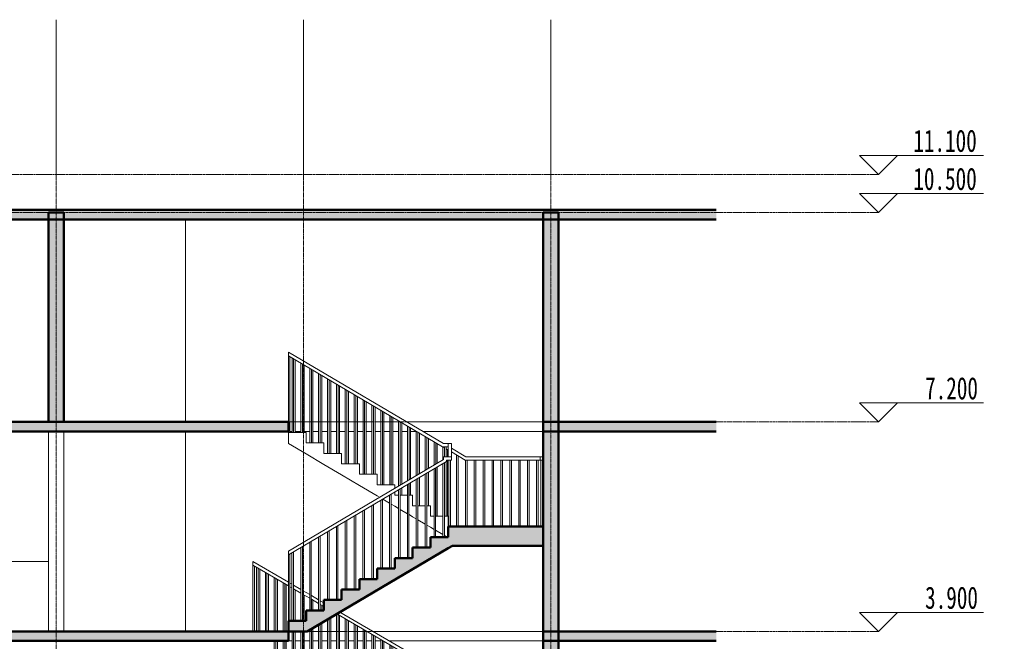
# Model space of a CAD drawing. Header units: millimetres. Extents: x -20535 to 3016, y -5029 to 13538.
# Tile 3 of 3: x -12509 to 3016, y 3744 to 13538. Entities that reach past the tile are written whole.
import ezdxf

# ---------------------------------------------------------------- set-up
doc = ezdxf.new("R2010")
doc.units = ezdxf.units.MM
doc.linetypes.add('中心线', pattern=[30, 12, -6, 6, -6])
doc.linetypes.add('轴网线', pattern=[22.24, 12.7, -3.18, 3.18, -3.18])
for name, color, linetype, lineweight in [('A-FLOR', 192, 'Continuous', 13), ('A-FLOR-HRAL', 11, 'Continuous', 13), ('A-FLOR-LEVL', 51, 'Continuous', 13), ('A-FLOR-PATT', 8, 'Continuous', 13), ('A-ROOF', 132, 'Continuous', 13), ('A-ROOF-PATT', 132, 'Continuous', 13), ('A-WALL', 113, 'Continuous', 13), ('A-WALL-PATT', 111, 'Continuous', 13), ('S-GRID', 1, 'Continuous', 13), ('S-STRS', 31, 'Continuous', 13)]:
    doc.layers.add(name, color=color, linetype=linetype, lineweight=lineweight)
doc.styles.add('仿宋', font='txt', dxfattribs={"width": 0.7, "height": 350})

# ---------------------------------------------------------------- blocks, each defined once
blk = doc.blocks.new('栏杆扶手 - 25mm-350542-2-2剖面图')
at = {"layer": 'A-FLOR-HRAL'}
for p, q in [((-5765, 3050), (-5765, 3162)), ((-5765, 2113), (-5765, 3000)), ((-5740, 3000), (-5740, 1950))]:
    blk.add_line(p, q, dxfattribs=at)
blk = doc.blocks.new('栏杆扶手 - 25mm-349465-2-2剖面图')
at = {"layer": 'A-FLOR-HRAL', "lineweight": 18}
for p, q in [((-4266, 3000), (-4291, 3000)), ((-4291, 3000), (-4291, 1950)), ((-4266, 1950), (-4266, 3000)), ((-4291, 1950), (-4266, 1950))]:
    blk.add_line(p, q, dxfattribs=at)
blk = doc.blocks.new('栏杆扶手 - 25mm-V1-2-2剖面图')
at = {"layer": 'A-FLOR-HRAL'}
for p, q in [((-4361, 1950), (-4361, 3000)), ((-4336, 3000), (-4336, 1950))]:
    blk.add_line(p, q, dxfattribs=at)
blk = doc.blocks.new('栏杆扶手 - 25mm-350548-2-2剖面图')
at = {"layer": 'A-FLOR-HRAL'}
for p, q in [((-5621, 1950), (-5621, 3078)), ((-5596, 3064), (-5596, 1950))]:
    blk.add_line(p, q, dxfattribs=at)
blk = doc.blocks.new('栏杆扶手 - 25mm-350550-2-2剖面图')
at = {"layer": 'A-FLOR-HRAL'}
for p, q in [((-5761, 3050), (-5761, 3159)), ((-5761, 2113), (-5761, 3000))]:
    blk.add_line(p, q, dxfattribs=at)
blk = doc.blocks.new('栏杆扶手 - 25mm-350544-2-2剖面图')
at = {"layer": 'A-FLOR-HRAL'}
for p, q in [((-5835, 3002), (-5835, 3203)), ((-5810, 3188), (-5810, 3050))]:
    blk.add_line(p, q, dxfattribs=at)
blk = doc.blocks.new('栏杆扶手 - 25mm-350546-2-2剖面图')
at = {"layer": 'A-FLOR-HRAL'}
for p, q in [((-5975, 2921), (-5975, 3284)), ((-5950, 3269), (-5950, 2935))]:
    blk.add_line(p, q, dxfattribs=at)
blk = doc.blocks.new('栏杆扶手 - 25mm-V2-2-2剖面图')
at = {"layer": 'A-FLOR-HRAL'}
for p, q in [((-6115, 2840), (-6115, 3365)), ((-6090, 3351), (-6090, 2854))]:
    blk.add_line(p, q, dxfattribs=at)
blk = doc.blocks.new('栏杆扶手 - 25mm-V3-2-2剖面图')
at = {"layer": 'A-FLOR-HRAL'}
for p, q in [((-6255, 2758), (-6255, 3446)), ((-6230, 3432), (-6230, 2773))]:
    blk.add_line(p, q, dxfattribs=at)
blk = doc.blocks.new('栏杆扶手 - 25mm-V4-2-2剖面图')
at = {"layer": 'A-FLOR-HRAL'}
for p, q in [((-6395, 2677), (-6395, 3528)), ((-6370, 3513), (-6370, 2692))]:
    blk.add_line(p, q, dxfattribs=at)
blk = doc.blocks.new('栏杆扶手 - 25mm-V5-2-2剖面图')
at = {"layer": 'A-FLOR-HRAL'}
for p, q in [((-6535, 2596), (-6535, 3609)), ((-6510, 3594), (-6510, 2610))]:
    blk.add_line(p, q, dxfattribs=at)
blk = doc.blocks.new('栏杆扶手 - 25mm-V6-2-2剖面图')
at = {"layer": 'A-FLOR-HRAL'}
for p, q in [((-6675, 2600), (-6675, 3690)), ((-6650, 3676), (-6650, 2600))]:
    blk.add_line(p, q, dxfattribs=at)
blk = doc.blocks.new('栏杆扶手 - 25mm-V7-2-2剖面图')
at = {"layer": 'A-FLOR-HRAL'}
for p, q in [((-6815, 2600), (-6815, 3771)), ((-6790, 3757), (-6790, 2600))]:
    blk.add_line(p, q, dxfattribs=at)
blk = doc.blocks.new('栏杆扶手 - 25mm-V8-2-2剖面图')
at = {"layer": 'A-FLOR-HRAL'}
for p, q in [((-7515, 3088), (-7515, 4172)), ((-7490, 4163), (-7490, 3088))]:
    blk.add_line(p, q, dxfattribs=at)
blk = doc.blocks.new('栏杆扶手 - 25mm-V9-2-2剖面图')
at = {"layer": 'A-FLOR-HRAL'}
for p, q in [((-7655, 3088), (-7655, 4090)), ((-7630, 4105), (-7630, 3088))]:
    blk.add_line(p, q, dxfattribs=at)
blk = doc.blocks.new('栏杆扶手 - 25mm-V10-2-2剖面图')
at = {"layer": 'A-FLOR-HRAL'}
for p, q in [((-7795, 3250), (-7795, 4007)), ((-7770, 4022), (-7770, 3250))]:
    blk.add_line(p, q, dxfattribs=at)
blk = doc.blocks.new('栏杆扶手 - 25mm-V11-2-2剖面图')
at = {"layer": 'A-FLOR-HRAL'}
for p, q in [((-7935, 3250), (-7935, 3925)), ((-7910, 3940), (-7910, 3250))]:
    blk.add_line(p, q, dxfattribs=at)
blk = doc.blocks.new('栏杆扶手 - 25mm-V12-2-2剖面图')
at = {"layer": 'A-FLOR-HRAL'}
for p, q in [((-8075, 3413), (-8075, 3900)), ((-8050, 3900), (-8050, 3413))]:
    blk.add_line(p, q, dxfattribs=at)
blk = doc.blocks.new('栏杆扶手 - 25mm-V13-2-2剖面图')
at = {"layer": 'A-FLOR-HRAL'}
for p, q in [((-8215, 3413), (-8215, 3900)), ((-8190, 3900), (-8190, 3413))]:
    blk.add_line(p, q, dxfattribs=at)
blk = doc.blocks.new('栏杆扶手 - 25mm-V14-2-2剖面图')
at = {"layer": 'A-FLOR-HRAL'}
for p, q in [((-8355, 3900), (-8355, 4665)), ((-8330, 4651), (-8330, 3900)), ((-8355, 3575), (-8355, 3750)), ((-8330, 3750), (-8330, 3575))]:
    blk.add_line(p, q, dxfattribs=at)
blk = doc.blocks.new('栏杆扶手 - 25mm-V15-2-2剖面图')
at = {"layer": 'A-FLOR-HRAL'}
for p, q in [((-8495, 3900), (-8495, 4746)), ((-8470, 4732), (-8470, 3900)), ((-8495, 3575), (-8495, 3750)), ((-8470, 3750), (-8470, 3575))]:
    blk.add_line(p, q, dxfattribs=at)
blk = doc.blocks.new('栏杆扶手 - 25mm-V16-2-2剖面图')
at = {"layer": 'A-FLOR-HRAL'}
for p, q in [((-8635, 3900), (-8635, 4828)), ((-8610, 4813), (-8610, 3900)), ((-8635, 3737), (-8635, 3750)), ((-8610, 3750), (-8610, 3737))]:
    blk.add_line(p, q, dxfattribs=at)
blk = doc.blocks.new('栏杆扶手 - 25mm-V17-2-2剖面图')
at = {"layer": 'A-FLOR-HRAL'}
for p, q in [((-8775, 3900), (-8775, 4909)), ((-8750, 4894), (-8750, 3900)), ((-8775, 3737), (-8775, 3750)), ((-8750, 3750), (-8750, 3737))]:
    blk.add_line(p, q, dxfattribs=at)
blk = doc.blocks.new('栏杆扶手 - 栏杆扶手-350484-2-2剖面图')
at = {"layer": 'A-FLOR-HRAL'}
for p, q in [((-5841, 3206), (-5810, 3188)), ((-5785, 3173), (-5778, 3169)), ((-5778, 3169), (-5753, 3154)), ((-5473, 3050), (-5703, 3183)), ((-5703, 3125), (-5486, 3000)), ((-5486, 3000), (-4303, 3000)), ((-4303, 3050), (-5473, 3050))]:
    blk.add_line(p, q, dxfattribs=at)
at = {"layer": 'A-FLOR-HRAL', "lineweight": 18}
for p, q in [((-4303, 3050), (-4303, 3000)), ((-4253, 3050), (-4303, 3050)), ((-4303, 3000), (-4253, 3000)), ((-4253, 3000), (-4253, 3050))]:
    blk.add_line(p, q, dxfattribs=at)
for name, p in [('栏杆扶手 - 25mm-V17-2-2剖面图', (0, 0)), ('栏杆扶手 - 25mm-V16-2-2剖面图', (0, 0)), ('栏杆扶手 - 25mm-V15-2-2剖面图', (0, 0)), ('栏杆扶手 - 25mm-V14-2-2剖面图', (0, 0)), ('栏杆扶手 - 25mm-V9-2-2剖面图', (0, 0)), ('栏杆扶手 - 25mm-V8-2-2剖面图', (0, 0)), ('栏杆扶手 - 25mm-V7-2-2剖面图', (-560, 325)), ('栏杆扶手 - 25mm-V13-2-2剖面图', (0, 0)), ('栏杆扶手 - 25mm-V12-2-2剖面图', (0, 0)), ('栏杆扶手 - 25mm-V11-2-2剖面图', (0, 0)), ('栏杆扶手 - 25mm-V10-2-2剖面图', (0, 0)), ('栏杆扶手 - 25mm-V6-2-2剖面图', (-560, 325)), ('栏杆扶手 - 25mm-V7-2-2剖面图', (-280, 162)), ('栏杆扶手 - 25mm-V6-2-2剖面图', (-280, 162)), ('栏杆扶手 - 25mm-V7-2-2剖面图', (0, 0)), ('栏杆扶手 - 25mm-V6-2-2剖面图', (0, 0)), ('栏杆扶手 - 25mm-V5-2-2剖面图', (0, 0)), ('栏杆扶手 - 25mm-V4-2-2剖面图', (0, 0)), ('栏杆扶手 - 25mm-V3-2-2剖面图', (0, 0)), ('栏杆扶手 - 25mm-V2-2-2剖面图', (0, 0)), ('栏杆扶手 - 25mm-350546-2-2剖面图', (0, 0)), ('栏杆扶手 - 25mm-350544-2-2剖面图', (0, 0)), ('栏杆扶手 - 25mm-350542-2-2剖面图', (0, 0)), ('栏杆扶手 - 25mm-350550-2-2剖面图', (0, 0)), ('栏杆扶手 - 25mm-350548-2-2剖面图', (0, 0)), ('栏杆扶手 - 25mm-V1-2-2剖面图', (-1120, 0)), ('栏杆扶手 - 25mm-V1-2-2剖面图', (-980, 0)), ('栏杆扶手 - 25mm-V1-2-2剖面图', (-840, 0)), ('栏杆扶手 - 25mm-V1-2-2剖面图', (-700, 0)), ('栏杆扶手 - 25mm-V1-2-2剖面图', (-560, 0)), ('栏杆扶手 - 25mm-V1-2-2剖面图', (-420, 0)), ('栏杆扶手 - 25mm-V1-2-2剖面图', (-280, 0)), ('栏杆扶手 - 25mm-V1-2-2剖面图', (-140, 0)), ('栏杆扶手 - 25mm-V1-2-2剖面图', (0, 0)), ('栏杆扶手 - 25mm-349465-2-2剖面图', (0, 0))]:
    blk.add_blockref(name, p)
blk = doc.blocks.new('栏杆扶手 - 25mm-350564-2-2剖面图')
at = {"layer": 'A-FLOR-HRAL'}
for p, q in [((-8750, 3900), (-8750, 4894)), ((-8725, 3900), (-8725, 4880)), ((-8750, 3737), (-8750, 3750)), ((-8725, 3737), (-8725, 3750))]:
    blk.add_line(p, q, dxfattribs=at)
blk = doc.blocks.new('栏杆扶手 - 25mm-350566-2-2剖面图')
at = {"layer": 'A-FLOR-HRAL'}
for p, q in [((-8610, 3900), (-8610, 4813)), ((-8585, 3900), (-8585, 4798)), ((-8610, 3737), (-8610, 3750)), ((-8585, 3737), (-8585, 3750))]:
    blk.add_line(p, q, dxfattribs=at)
blk = doc.blocks.new('栏杆扶手 - 25mm-V18-2-2剖面图')
at = {"layer": 'A-FLOR-HRAL'}
for p, q in [((-8470, 3900), (-8470, 4732)), ((-8445, 3900), (-8445, 4717)), ((-8470, 3575), (-8470, 3750)), ((-8445, 3575), (-8445, 3750))]:
    blk.add_line(p, q, dxfattribs=at)
blk = doc.blocks.new('栏杆扶手 - 25mm-V19-2-2剖面图')
at = {"layer": 'A-FLOR-HRAL'}
for p, q in [((-8330, 3900), (-8330, 4650)), ((-8305, 3900), (-8305, 4636)), ((-8330, 3575), (-8330, 3750)), ((-8305, 3575), (-8305, 3750))]:
    blk.add_line(p, q, dxfattribs=at)
blk = doc.blocks.new('栏杆扶手 - 25mm-V20-2-2剖面图')
at = {"layer": 'A-FLOR-HRAL'}
for p, q in [((-8190, 4065), (-8190, 4569)), ((-8165, 4065), (-8165, 4555)), ((-8190, 3413), (-8190, 3900)), ((-8165, 3413), (-8165, 3900))]:
    blk.add_line(p, q, dxfattribs=at)
blk = doc.blocks.new('栏杆扶手 - 25mm-V21-2-2剖面图')
at = {"layer": 'A-FLOR-HRAL'}
for p, q in [((-8050, 4065), (-8050, 4488)), ((-8025, 4065), (-8025, 4473)), ((-8050, 3413), (-8050, 3900)), ((-8025, 3413), (-8025, 3900))]:
    blk.add_line(p, q, dxfattribs=at)
blk = doc.blocks.new('栏杆扶手 - 25mm-V22-2-2剖面图')
at = {"layer": 'A-FLOR-HRAL'}
for p, q in [((-7910, 4230), (-7910, 4407)), ((-7885, 4230), (-7885, 4392)), ((-7910, 3250), (-7910, 3940)), ((-7885, 3250), (-7885, 3954))]:
    blk.add_line(p, q, dxfattribs=at)
blk = doc.blocks.new('栏杆扶手 - 25mm-V23-2-2剖面图')
at = {"layer": 'A-FLOR-HRAL'}
for p, q in [((-7770, 4230), (-7770, 4325)), ((-7745, 4230), (-7745, 4311)), ((-7745, 3250), (-7745, 4037)), ((-7770, 3250), (-7770, 4022))]:
    blk.add_line(p, q, dxfattribs=at)
blk = doc.blocks.new('栏杆扶手 - 25mm-V24-2-2剖面图')
at = {"layer": 'A-FLOR-HRAL'}
for p, q in [((-7630, 3088), (-7630, 4105)), ((-7605, 3088), (-7605, 4119))]:
    blk.add_line(p, q, dxfattribs=at)
blk = doc.blocks.new('栏杆扶手 - 25mm-V25-2-2剖面图')
at = {"layer": 'A-FLOR-HRAL'}
for p, q in [((-7490, 3088), (-7490, 4163)), ((-7465, 3088), (-7465, 4148))]:
    blk.add_line(p, q, dxfattribs=at)
blk = doc.blocks.new('栏杆扶手 - 25mm-V26-2-2剖面图')
at = {"layer": 'A-FLOR-HRAL'}
for p, q in [((-7350, 2925), (-7350, 4082)), ((-7325, 2925), (-7325, 4067))]:
    blk.add_line(p, q, dxfattribs=at)
blk = doc.blocks.new('栏杆扶手 - 25mm-V27-2-2剖面图')
at = {"layer": 'A-FLOR-HRAL'}
for p, q in [((-6510, 2611), (-6510, 3594)), ((-6485, 2625), (-6485, 3580)), ((-6510, 2438), (-6510, 2553)), ((-6485, 2438), (-6485, 2567))]:
    blk.add_line(p, q, dxfattribs=at)
blk = doc.blocks.new('栏杆扶手 - 25mm-V28-2-2剖面图')
at = {"layer": 'A-FLOR-HRAL'}
for p, q in [((-6370, 2692), (-6370, 3513)), ((-6345, 2706), (-6345, 3498)), ((-6345, 2438), (-6345, 2649)), ((-6370, 2438), (-6370, 2634))]:
    blk.add_line(p, q, dxfattribs=at)
blk = doc.blocks.new('栏杆扶手 - 25mm-V29-2-2剖面图')
at = {"layer": 'A-FLOR-HRAL'}
for p, q in [((-6230, 2773), (-6230, 3432)), ((-6205, 2788), (-6205, 3417)), ((-6230, 2275), (-6230, 2715)), ((-6205, 2275), (-6205, 2730))]:
    blk.add_line(p, q, dxfattribs=at)
blk = doc.blocks.new('栏杆扶手 - 25mm-V30-2-2剖面图')
at = {"layer": 'A-FLOR-HRAL'}
for p, q in [((-6090, 2854), (-6090, 3350)), ((-6065, 2869), (-6065, 3336)), ((-6090, 2275), (-6090, 2797)), ((-6065, 2275), (-6065, 2811))]:
    blk.add_line(p, q, dxfattribs=at)
blk = doc.blocks.new('栏杆扶手 - 25mm-V31-2-2剖面图')
at = {"layer": 'A-FLOR-HRAL'}
for p, q in [((-5950, 2936), (-5950, 3269)), ((-5925, 2950), (-5925, 3255)), ((-5950, 2113), (-5950, 2878)), ((-5925, 2113), (-5925, 2892))]:
    blk.add_line(p, q, dxfattribs=at)
blk = doc.blocks.new('栏杆扶手 - 25mm-350562-2-2剖面图')
at = {"layer": 'A-FLOR-HRAL'}
for p, q in [((-5810, 3050), (-5810, 3206)), ((-5785, 3050), (-5785, 3206)), ((-5810, 2113), (-5810, 2959)), ((-5785, 2113), (-5785, 2974))]:
    blk.add_line(p, q, dxfattribs=at)
blk = doc.blocks.new('栏杆扶手 - 25mm-350559-2-2剖面图')
at = {"layer": 'A-FLOR-HRAL'}
for p, q in [((-5810, 1788), (-5810, 2959)), ((-5835, 2944), (-5835, 1788))]:
    blk.add_line(p, q, dxfattribs=at)
blk = doc.blocks.new('栏杆扶手 - 25mm-350537-2-2剖面图')
at = {"layer": 'A-FLOR-HRAL'}
for p, q in [((-8833, 3900), (-8833, 4942)), ((-8808, 3900), (-8808, 4928)), ((-8833, 3737), (-8833, 3750)), ((-8808, 3737), (-8808, 3750))]:
    blk.add_line(p, q, dxfattribs=at)
blk = doc.blocks.new('栏杆扶手 - 25mm-350535-2-2剖面图')
at = {"layer": 'A-FLOR-HRAL'}
for p, q in [((-8833, 1205), (-8833, 163)), ((-8808, 163), (-8808, 1219))]:
    blk.add_line(p, q, dxfattribs=at)
blk = doc.blocks.new('栏杆扶手 - 栏杆扶手-350488-2-2剖面图')
for name, p in [('栏杆扶手 - 25mm-350537-2-2剖面图', (0, 0)), ('栏杆扶手 - 25mm-350564-2-2剖面图', (0, 0)), ('栏杆扶手 - 25mm-350566-2-2剖面图', (0, 0)), ('栏杆扶手 - 25mm-V18-2-2剖面图', (0, 0)), ('栏杆扶手 - 25mm-V19-2-2剖面图', (0, 0)), ('栏杆扶手 - 25mm-V20-2-2剖面图', (0, 0)), ('栏杆扶手 - 25mm-V21-2-2剖面图', (0, 0)), ('栏杆扶手 - 25mm-V22-2-2剖面图', (0, 0)), ('栏杆扶手 - 25mm-V23-2-2剖面图', (0, 0)), ('栏杆扶手 - 25mm-V24-2-2剖面图', (0, 0)), ('栏杆扶手 - 25mm-V25-2-2剖面图', (0, 0)), ('栏杆扶手 - 25mm-V26-2-2剖面图', (0, 0)), ('栏杆扶手 - 25mm-V25-2-2剖面图', (280, -162)), ('栏杆扶手 - 25mm-V26-2-2剖面图', (280, -162)), ('栏杆扶手 - 25mm-V25-2-2剖面图', (560, -325)), ('栏杆扶手 - 25mm-V26-2-2剖面图', (560, -325)), ('栏杆扶手 - 25mm-V25-2-2剖面图', (840, -487)), ('栏杆扶手 - 25mm-V27-2-2剖面图', (0, 0)), ('栏杆扶手 - 25mm-V28-2-2剖面图', (0, 0)), ('栏杆扶手 - 25mm-V29-2-2剖面图', (0, 0)), ('栏杆扶手 - 25mm-V30-2-2剖面图', (0, 0)), ('栏杆扶手 - 25mm-V31-2-2剖面图', (0, 0)), ('栏杆扶手 - 25mm-350562-2-2剖面图', (0, 0)), ('栏杆扶手 - 25mm-350559-2-2剖面图', (0, 0)), ('栏杆扶手 - 25mm-350535-2-2剖面图', (0, 0))]:
    blk.add_blockref(name, p)
at = {"extrusion": (0, 0, -1), "zscale": -1}
for name, p in [('栏杆扶手 - 25mm-V1-2-2剖面图', (10076, 0)), ('栏杆扶手 - 25mm-V7-2-2剖面图', (12906, -975)), ('栏杆扶手 - 25mm-V6-2-2剖面图', (12626, -812)), ('栏杆扶手 - 25mm-V6-2-2剖面图', (12906, -975)), ('栏杆扶手 - 25mm-V6-2-2剖面图', (13186, -1137)), ('栏杆扶手 - 25mm-V7-2-2剖面图', (13186, -1137)), ('栏杆扶手 - 25mm-V6-2-2剖面图', (13466, -1300)), ('栏杆扶手 - 25mm-V7-2-2剖面图', (13466, -1300)), ('栏杆扶手 - 25mm-V6-2-2剖面图', (13746, -1462)), ('栏杆扶手 - 25mm-V7-2-2剖面图', (13746, -1462)), ('栏杆扶手 - 25mm-V6-2-2剖面图', (14026, -1625)), ('栏杆扶手 - 25mm-V7-2-2剖面图', (14026, -1625)), ('栏杆扶手 - 25mm-V6-2-2剖面图', (14306, -1787)), ('栏杆扶手 - 25mm-V7-2-2剖面图', (14306, -1787)), ('栏杆扶手 - 25mm-V6-2-2剖面图', (14586, -1950)), ('栏杆扶手 - 25mm-V7-2-2剖面图', (14586, -1950)), ('栏杆扶手 - 25mm-V6-2-2剖面图', (14866, -2112)), ('栏杆扶手 - 25mm-V7-2-2剖面图', (14866, -2112)), ('栏杆扶手 - 25mm-V6-2-2剖面图', (15146, -2275)), ('栏杆扶手 - 25mm-V7-2-2剖面图', (15146, -2275)), ('栏杆扶手 - 25mm-V6-2-2剖面图', (15426, -2437)), ('栏杆扶手 - 25mm-V7-2-2剖面图', (15426, -2437))]:
    blk.add_blockref(name, p, dxfattribs=at)
blk = doc.blocks.new('顶部扶栏类型 - 顶部扶栏_内部_-350516-2-2剖面图')
at = {"layer": 'A-FLOR-HRAL'}
for p, q in [((-8833, 4942), (-8833, 5000)), ((-8273, 4675), (-8833, 5000)), ((-8833, 4942), (-8273, 4617)), ((-8215, 4642), (-8248, 4660)), ((-8248, 4603), (-8215, 4584)), ((-8075, 4560), (-8190, 4627)), ((-8190, 4569), (-8075, 4503)), ((-7935, 4479), (-8050, 4546)), ((-8050, 4488), (-7935, 4421)), ((-7795, 4398), (-7910, 4465)), ((-7910, 4407), (-7795, 4340)), ((-7713, 4350), (-7770, 4383)), ((-7770, 4326), (-7713, 4292)), ((-5828, 3256), (-7462, 4204)), ((-7511, 4175), (-5841, 3206)), ((-5841, 3206), (-5753, 3206)), ((-5753, 3256), (-5828, 3256)), ((-5753, 3050), (-5753, 3256)), ((-5703, 3256), (-5753, 3256)), ((-5703, 3256), (-5703, 3050)), ((-5828, 3007), (-8833, 1263)), ((-5778, 2978), (-8833, 1205)), ((-5828, 3050), (-5828, 3007)), ((-5703, 3050), (-5828, 3050)), ((-5778, 3000), (-5778, 2978)), ((-5703, 3000), (-5778, 3000)), ((-5703, 3000), (-5703, 3050)), ((-8833, 1205), (-8833, 1263))]:
    blk.add_line(p, q, dxfattribs=at)
blk = doc.blocks.new('栏杆扶手 - 25mm-351135-2-2剖面图')
at = {"layer": 'A-FLOR-HRAL'}
for p, q in [((-5765, 6650), (-5765, 6764)), ((-5765, 5715), (-5765, 6600)), ((-5740, 6600), (-5740, 5550))]:
    blk.add_line(p, q, dxfattribs=at)
blk = doc.blocks.new('栏杆扶手 - 25mm-V32-2-2剖面图')
at = {"layer": 'A-FLOR-HRAL', "lineweight": 18}
for p, q in [((-4266, 6600), (-4291, 6600)), ((-4291, 6600), (-4291, 5550)), ((-4266, 5550), (-4266, 6600)), ((-4291, 5550), (-4266, 5550))]:
    blk.add_line(p, q, dxfattribs=at)
blk = doc.blocks.new('栏杆扶手 - 25mm-351141-2-2剖面图')
at = {"layer": 'A-FLOR-HRAL'}
for p, q in [((-5621, 5550), (-5621, 6679)), ((-5596, 6664), (-5596, 5550))]:
    blk.add_line(p, q, dxfattribs=at)
blk = doc.blocks.new('栏杆扶手 - 25mm-351143-2-2剖面图')
at = {"layer": 'A-FLOR-HRAL'}
for p, q in [((-5761, 6650), (-5761, 6762)), ((-5761, 5715), (-5761, 6600))]:
    blk.add_line(p, q, dxfattribs=at)
blk = doc.blocks.new('栏杆扶手 - 25mm-351137-2-2剖面图')
at = {"layer": 'A-FLOR-HRAL'}
for p, q in [((-5835, 6601), (-5835, 6806)), ((-5810, 6791), (-5810, 6650))]:
    blk.add_line(p, q, dxfattribs=at)
blk = doc.blocks.new('栏杆扶手 - 25mm-351139-2-2剖面图')
at = {"layer": 'A-FLOR-HRAL'}
for p, q in [((-5975, 6519), (-5975, 6888)), ((-5950, 6873), (-5950, 6534))]:
    blk.add_line(p, q, dxfattribs=at)
blk = doc.blocks.new('栏杆扶手 - 25mm-V33-2-2剖面图')
at = {"layer": 'A-FLOR-HRAL'}
for p, q in [((-6115, 6436), (-6115, 6971)), ((-6090, 6956), (-6090, 6451))]:
    blk.add_line(p, q, dxfattribs=at)
blk = doc.blocks.new('栏杆扶手 - 25mm-V34-2-2剖面图')
at = {"layer": 'A-FLOR-HRAL'}
for p, q in [((-6255, 6354), (-6255, 7053)), ((-6230, 7038), (-6230, 6369))]:
    blk.add_line(p, q, dxfattribs=at)
blk = doc.blocks.new('栏杆扶手 - 25mm-V35-2-2剖面图')
at = {"layer": 'A-FLOR-HRAL'}
for p, q in [((-6395, 6271), (-6395, 7136)), ((-6370, 7121), (-6370, 6286))]:
    blk.add_line(p, q, dxfattribs=at)
blk = doc.blocks.new('栏杆扶手 - 25mm-V36-2-2剖面图')
at = {"layer": 'A-FLOR-HRAL'}
for p, q in [((-6535, 6189), (-6535, 7218)), ((-6510, 7203), (-6510, 6204))]:
    blk.add_line(p, q, dxfattribs=at)
blk = doc.blocks.new('栏杆扶手 - 25mm-V37-2-2剖面图')
at = {"layer": 'A-FLOR-HRAL'}
for p, q in [((-6675, 6210), (-6675, 7301)), ((-6650, 7286), (-6650, 6210))]:
    blk.add_line(p, q, dxfattribs=at)
blk = doc.blocks.new('栏杆扶手 - 25mm-V38-2-2剖面图')
at = {"layer": 'A-FLOR-HRAL'}
for p, q in [((-6815, 6210), (-6815, 7383)), ((-6790, 7368), (-6790, 6210))]:
    blk.add_line(p, q, dxfattribs=at)
blk = doc.blocks.new('栏杆扶手 - 栏杆扶手-351077-2-2剖面图')
at = {"layer": 'A-FLOR-HRAL'}
for p, q in [((-5841, 6809), (-5810, 6791)), ((-5785, 6776), (-5778, 6772)), ((-5778, 6772), (-5753, 6757)), ((-5473, 6650), (-5703, 6785)), ((-5703, 6727), (-5487, 6600)), ((-5487, 6600), (-4303, 6600)), ((-4303, 6650), (-5473, 6650))]:
    blk.add_line(p, q, dxfattribs=at)
at = {"layer": 'A-FLOR-HRAL', "lineweight": 18}
for p, q in [((-4303, 6650), (-4303, 6600)), ((-4253, 6650), (-4303, 6650)), ((-4303, 6600), (-4253, 6600)), ((-4253, 6600), (-4253, 6650))]:
    blk.add_line(p, q, dxfattribs=at)
for name, p in [('栏杆扶手 - 25mm-V38-2-2剖面图', (-1400, 825)), ('栏杆扶手 - 25mm-V37-2-2剖面图', (-1400, 825)), ('栏杆扶手 - 25mm-V38-2-2剖面图', (-1120, 660)), ('栏杆扶手 - 25mm-V37-2-2剖面图', (-1120, 660)), ('栏杆扶手 - 25mm-V38-2-2剖面图', (-840, 495)), ('栏杆扶手 - 25mm-V37-2-2剖面图', (-840, 495)), ('栏杆扶手 - 25mm-V38-2-2剖面图', (-560, 330)), ('栏杆扶手 - 25mm-V37-2-2剖面图', (-560, 330)), ('栏杆扶手 - 25mm-V38-2-2剖面图', (-280, 165)), ('栏杆扶手 - 25mm-V37-2-2剖面图', (-280, 165)), ('栏杆扶手 - 25mm-V38-2-2剖面图', (0, 0)), ('栏杆扶手 - 25mm-V37-2-2剖面图', (0, 0)), ('栏杆扶手 - 25mm-V36-2-2剖面图', (0, 0)), ('栏杆扶手 - 25mm-V35-2-2剖面图', (0, 0)), ('栏杆扶手 - 25mm-V34-2-2剖面图', (0, 0)), ('栏杆扶手 - 25mm-V33-2-2剖面图', (0, 0)), ('栏杆扶手 - 25mm-351139-2-2剖面图', (0, 0)), ('栏杆扶手 - 25mm-351137-2-2剖面图', (0, 0)), ('栏杆扶手 - 25mm-351135-2-2剖面图', (0, 0)), ('栏杆扶手 - 25mm-351143-2-2剖面图', (0, 0)), ('栏杆扶手 - 25mm-351141-2-2剖面图', (0, 0)), ('栏杆扶手 - 25mm-V1-2-2剖面图', (-1120, 3600)), ('栏杆扶手 - 25mm-V1-2-2剖面图', (-980, 3600)), ('栏杆扶手 - 25mm-V1-2-2剖面图', (-840, 3600)), ('栏杆扶手 - 25mm-V1-2-2剖面图', (-700, 3600)), ('栏杆扶手 - 25mm-V1-2-2剖面图', (-560, 3600)), ('栏杆扶手 - 25mm-V1-2-2剖面图', (-420, 3600)), ('栏杆扶手 - 25mm-V1-2-2剖面图', (-280, 3600)), ('栏杆扶手 - 25mm-V1-2-2剖面图', (-140, 3600)), ('栏杆扶手 - 25mm-V1-2-2剖面图', (0, 3600)), ('栏杆扶手 - 25mm-V32-2-2剖面图', (0, 0))]:
    blk.add_blockref(name, p)
blk = doc.blocks.new('栏杆扶手 - 25mm-351157-2-2剖面图')
at = {"layer": 'A-FLOR-HRAL'}
for p, q in [((-8190, 7035), (-8190, 8193)), ((-8165, 7035), (-8165, 8178))]:
    blk.add_line(p, q, dxfattribs=at)
blk = doc.blocks.new('栏杆扶手 - 25mm-351159-2-2剖面图')
at = {"layer": 'A-FLOR-HRAL'}
for p, q in [((-8050, 7035), (-8050, 8111)), ((-8025, 7035), (-8025, 8096))]:
    blk.add_line(p, q, dxfattribs=at)
blk = doc.blocks.new('栏杆扶手 - 25mm-V39-2-2剖面图')
at = {"layer": 'A-FLOR-HRAL'}
for p, q in [((-6510, 6204), (-6510, 7203)), ((-6485, 6219), (-6485, 7188)), ((-6510, 6045), (-6510, 6146)), ((-6485, 6045), (-6485, 6161))]:
    blk.add_line(p, q, dxfattribs=at)
blk = doc.blocks.new('栏杆扶手 - 25mm-V40-2-2剖面图')
at = {"layer": 'A-FLOR-HRAL'}
for p, q in [((-6370, 6286), (-6370, 7121)), ((-6345, 6301), (-6345, 7106)), ((-6370, 6045), (-6370, 6228)), ((-6345, 6045), (-6345, 6243))]:
    blk.add_line(p, q, dxfattribs=at)
blk = doc.blocks.new('栏杆扶手 - 25mm-V41-2-2剖面图')
at = {"layer": 'A-FLOR-HRAL'}
for p, q in [((-6230, 6369), (-6230, 7038)), ((-6205, 6384), (-6205, 7023)), ((-6230, 5880), (-6230, 6311)), ((-6205, 5880), (-6205, 6326))]:
    blk.add_line(p, q, dxfattribs=at)
blk = doc.blocks.new('栏杆扶手 - 25mm-V42-2-2剖面图')
at = {"layer": 'A-FLOR-HRAL'}
for p, q in [((-6090, 6451), (-6090, 6956)), ((-6065, 6466), (-6065, 6941)), ((-6090, 5880), (-6090, 6393)), ((-6065, 5880), (-6065, 6408))]:
    blk.add_line(p, q, dxfattribs=at)
blk = doc.blocks.new('栏杆扶手 - 25mm-V43-2-2剖面图')
at = {"layer": 'A-FLOR-HRAL'}
for p, q in [((-5950, 6534), (-5950, 6873)), ((-5925, 6549), (-5925, 6858)), ((-5950, 5715), (-5950, 6476)), ((-5925, 5715), (-5925, 6491))]:
    blk.add_line(p, q, dxfattribs=at)
blk = doc.blocks.new('栏杆扶手 - 25mm-351155-2-2剖面图')
at = {"layer": 'A-FLOR-HRAL'}
for p, q in [((-5810, 6650), (-5810, 6809)), ((-5785, 6650), (-5785, 6809)), ((-5810, 5715), (-5810, 6558)), ((-5785, 5715), (-5785, 6573))]:
    blk.add_line(p, q, dxfattribs=at)
blk = doc.blocks.new('栏杆扶手 - 25mm-351152-2-2剖面图')
at = {"layer": 'A-FLOR-HRAL'}
for p, q in [((-5835, 6543), (-5835, 5385)), ((-5810, 5385), (-5810, 6558))]:
    blk.add_line(p, q, dxfattribs=at)
blk = doc.blocks.new('栏杆扶手 - 25mm-351130-2-2剖面图')
at = {"layer": 'A-FLOR-HRAL'}
for p, q in [((-8273, 7200), (-8273, 8242)), ((-8248, 7035), (-8248, 8227)), ((-8273, 7035), (-8273, 7050))]:
    blk.add_line(p, q, dxfattribs=at)
blk = doc.blocks.new('栏杆扶手 - 25mm-351128-2-2剖面图')
at = {"layer": 'A-FLOR-HRAL'}
for p, q in [((-8273, 5107), (-8273, 4065)), ((-8248, 4065), (-8248, 5122))]:
    blk.add_line(p, q, dxfattribs=at)
blk = doc.blocks.new('栏杆扶手 - 栏杆扶手-351081-2-2剖面图')
for name, p in [('栏杆扶手 - 25mm-351130-2-2剖面图', (0, 0)), ('栏杆扶手 - 25mm-351157-2-2剖面图', (0, 0)), ('栏杆扶手 - 25mm-351159-2-2剖面图', (0, 0)), ('栏杆扶手 - 25mm-351157-2-2剖面图', (280, -165)), ('栏杆扶手 - 25mm-351159-2-2剖面图', (280, -165)), ('栏杆扶手 - 25mm-351157-2-2剖面图', (560, -330)), ('栏杆扶手 - 25mm-351159-2-2剖面图', (560, -330)), ('栏杆扶手 - 25mm-351157-2-2剖面图', (840, -495)), ('栏杆扶手 - 25mm-351159-2-2剖面图', (840, -495)), ('栏杆扶手 - 25mm-351157-2-2剖面图', (1120, -660)), ('栏杆扶手 - 25mm-351159-2-2剖面图', (1120, -660)), ('栏杆扶手 - 25mm-351157-2-2剖面图', (1400, -825)), ('栏杆扶手 - 25mm-351159-2-2剖面图', (1400, -825)), ('栏杆扶手 - 25mm-V39-2-2剖面图', (0, 0)), ('栏杆扶手 - 25mm-V40-2-2剖面图', (0, 0)), ('栏杆扶手 - 25mm-V41-2-2剖面图', (0, 0)), ('栏杆扶手 - 25mm-V42-2-2剖面图', (0, 0)), ('栏杆扶手 - 25mm-V43-2-2剖面图', (0, 0)), ('栏杆扶手 - 25mm-351155-2-2剖面图', (0, 0)), ('栏杆扶手 - 25mm-351152-2-2剖面图', (0, 0)), ('栏杆扶手 - 25mm-351128-2-2剖面图', (0, 0))]:
    blk.add_blockref(name, p)
at = {"extrusion": (0, 0, -1), "zscale": -1}
for name, p in [('栏杆扶手 - 25mm-V1-2-2剖面图', (10076, 3600)), ('栏杆扶手 - 25mm-V38-2-2剖面图', (12906, -990)), ('栏杆扶手 - 25mm-V37-2-2剖面图', (12626, -825)), ('栏杆扶手 - 25mm-V38-2-2剖面图', (13186, -1155)), ('栏杆扶手 - 25mm-V37-2-2剖面图', (12906, -990)), ('栏杆扶手 - 25mm-V38-2-2剖面图', (13466, -1320)), ('栏杆扶手 - 25mm-V37-2-2剖面图', (13186, -1155)), ('栏杆扶手 - 25mm-V37-2-2剖面图', (13466, -1320)), ('栏杆扶手 - 25mm-V37-2-2剖面图', (13746, -1485)), ('栏杆扶手 - 25mm-V38-2-2剖面图', (13746, -1485)), ('栏杆扶手 - 25mm-V37-2-2剖面图', (14026, -1650)), ('栏杆扶手 - 25mm-V38-2-2剖面图', (14026, -1650)), ('栏杆扶手 - 25mm-V37-2-2剖面图', (14306, -1815)), ('栏杆扶手 - 25mm-V38-2-2剖面图', (14306, -1815)), ('栏杆扶手 - 25mm-V37-2-2剖面图', (14586, -1980)), ('栏杆扶手 - 25mm-V38-2-2剖面图', (14586, -1980)), ('栏杆扶手 - 25mm-V37-2-2剖面图', (14866, -2145)), ('栏杆扶手 - 25mm-V38-2-2剖面图', (14866, -2145))]:
    blk.add_blockref(name, p, dxfattribs=at)
blk = doc.blocks.new('顶部扶栏类型 - 顶部扶栏_内部_-351109-2-2剖面图')
at = {"layer": 'A-FLOR-HRAL'}
for p, q in [((-8273, 8242), (-8273, 8300)), ((-5828, 6859), (-8273, 8300)), ((-8273, 8242), (-5841, 6809)), ((-5753, 6859), (-5828, 6859)), ((-5753, 6650), (-5753, 6859)), ((-5703, 6859), (-5753, 6859)), ((-5703, 6859), (-5703, 6650)), ((-5841, 6809), (-5753, 6809)), ((-5828, 6606), (-8273, 5165)), ((-5778, 6577), (-8273, 5107)), ((-5828, 6650), (-5828, 6606)), ((-5703, 6650), (-5828, 6650)), ((-5778, 6600), (-5778, 6577)), ((-5703, 6600), (-5778, 6600)), ((-5703, 6600), (-5703, 6650)), ((-8273, 5107), (-8273, 5165))]:
    blk.add_line(p, q, dxfattribs=at)
blk = doc.blocks.new('标高 - 上标高标头-172274-2-2剖面图')
at = {"layer": 'A-FLOR-LEVL'}
for p, q in [((-18582, 300), (-20535, 300)), ((-19182, 300), (-18882, 0)), ((-18582, 300), (-18882, 0))]:
    blk.add_line(p, q, dxfattribs=at)

msp = doc.modelspace()

# ---------------------------------------------------------------- hatches: boundary and pattern name
at = {"layer": 'A-FLOR-PATT'}
h = msp.add_hatch(color=7, dxfattribs=at)
h.paths.add_polyline_path([(-4253, 7050), (-1525.5, 7050), (-1525.5, 7200), (-4253, 7200)], flags=0)
h.paths.add_polyline_path([(-13398.7, 7050), (-8273, 7050), (-8273, 7200), (-13398.7, 7200), (-13398.7, 7178)], flags=0)
h = msp.add_hatch(color=7, dxfattribs=at)
h.paths.add_polyline_path([(-4253, 3750), (-1525.5, 3750), (-1525.5, 3900), (-4253, 3900)], flags=0)
h.paths.add_polyline_path([(-10430.4, 3750), (-8273, 3750), (-8273, 3900), (-13398.7, 3900), (-13398.7, 3750)], flags=0)
at = {"layer": 'A-ROOF-PATT'}
msp.add_hatch(color=7, dxfattribs=at).paths.add_polyline_path([(-13398.7, 10390.3), (-1525.5, 10390.3), (-1525.5, 10540.3), (-13398.7, 10540.3), (-13398.7, 10445.5)], flags=0)
at = {"layer": 'A-WALL-PATT'}
for points in [[(-11813, 7200), (-11813, 10500), (-12053, 10500), (-12053, 7200)], [(-4253, 7200), (-4013, 7200), (-4013, 10500), (-4253, 10500), (-4253, 8822.2)], [(-4013, 3900), (-4013, 7200), (-4253, 7200), (-4253, 3900)], [(-4253, -450), (-4013, -450), (-4013, 3900), (-4253, 3900), (-4253, 1827.1)]]:
    msp.add_hatch(color=7, dxfattribs=at).paths.add_polyline_path(points, flags=0)
at = {"layer": 'S-STRS'}
for color, points in [(7, [(-5753, 5210.9), (-5686.6, 5250), (-4253, 5250), (-4253, 5550), (-5753, 5550), (-5753, 5324.6)]), (250, [(-8273, 3900), (-7977.5, 3900), (-5753, 5210.9), (-5753, 5385), (-6033, 5385), (-6033, 5220), (-6313, 5220), (-6313, 5055), (-6593, 5055), (-6593, 4890), (-6873, 4890), (-6873, 4725), (-7153, 4725), (-7153, 4560), (-7433, 4560), (-7433, 4395), (-7713, 4395), (-7713, 4230), (-7993, 4230), (-7993, 4065), (-8273, 4065)])]:
    msp.add_hatch(color=color, dxfattribs=at).paths.add_polyline_path(points, flags=0)

# ---------------------------------------------------------------- linework, layer by layer
at = {"layer": 'A-FLOR', "lineweight": 50}
for p, q in [((-8273, 7200), (-13398.7, 7200)), ((-8273, 7050), (-8273, 7200)), ((-1525.5, 7200), (-4253, 7200)), ((-4253, 7200), (-4253, 7050)), ((-13398.7, 7050), (-8273, 7050)), ((-4253, 7050), (-1525.5, 7050)), ((-8273, 3900), (-13398.7, 3900)), ((-8273, 3750), (-8273, 3900)), ((-1525.5, 3900), (-4253, 3900)), ((-13398.7, 3750), (-8273, 3750)), ((-4253, 3750), (-1525.5, 3750))]:
    msp.add_line(p, q, dxfattribs=at)
at = {"layer": 'A-FLOR'}
for p, q in [((-8215.5, 7050), (-8248, 7050)), ((-8075.5, 7050), (-8165.1, 7050)), ((-7935.5, 7050), (-8025.1, 7050)), ((-7795.5, 7050), (-7885.1, 7050)), ((-7655.5, 7050), (-7745.1, 7050)), ((-7515.5, 7050), (-7605.1, 7050)), ((-7375.5, 7050), (-7465.1, 7050)), ((-7235.5, 7050), (-7325.1, 7050)), ((-7095.5, 7050), (-7185.1, 7050)), ((-6955.5, 7050), (-7045.1, 7050)), ((-6815.5, 7050), (-6905.1, 7050)), ((-6675.5, 7050), (-6765.1, 7050)), ((-6535.5, 7050), (-6625.1, 7050)), ((-6395.5, 7050), (-6485.1, 7050)), ((-6255.5, 7050), (-6345.1, 7050)), ((-4253, 7050), (-6151.8, 7050)), ((-8215.5, 3750), (-8273, 3750)), ((-8075.5, 3750), (-8165.1, 3750)), ((-7935.5, 3750), (-8025.1, 3750)), ((-7795.5, 3750), (-7885.1, 3750)), ((-7655.5, 3750), (-7745.1, 3750)), ((-7515.5, 3750), (-7605.1, 3750)), ((-7375.5, 3750), (-7465.1, 3750)), ((-7235.5, 3750), (-7325.1, 3750)), ((-7095.5, 3750), (-7185.1, 3750)), ((-6955.5, 3750), (-7045.1, 3750)), ((-6815.5, 3750), (-6905.1, 3750)), ((-4253, 3750), (-6679.1, 3750))]:
    msp.add_line(p, q, dxfattribs=at)
at = {"layer": 'A-FLOR-LEVL', "linetype": '中心线'}
for p, q in [((-18881.7, 11100), (1032.8, 11100)), ((-18881.7, 10500), (1032.8, 10500)), ((-18881.7, 7200), (1032.8, 7200)), ((-18881.7, 3900), (1032.8, 3900))]:
    msp.add_line(p, q, dxfattribs=at)
at = {"layer": 'A-ROOF', "lineweight": 50}
for p, q in [((-1525.5, 10540.3), (-13398.7, 10540.3)), ((-13398.7, 10390.3), (-1525.5, 10390.3))]:
    msp.add_line(p, q, dxfattribs=at)
at = {"layer": 'A-WALL', "lineweight": 50}
for p, q in [((-11813, 10500), (-12053, 10500)), ((-12053, 10500), (-12053, 7200)), ((-11813, 7200), (-11813, 10500)), ((-4253, 10500), (-4253, 7200)), ((-4013, 10500), (-4253, 10500)), ((-4013, -450), (-4013, 10500)), ((-4253, 7050), (-4253, -450))]:
    msp.add_line(p, q, dxfattribs=at)
at = {"layer": 'A-WALL'}
for p, q in [((-9893, 10390.3), (-9893, 7200)), ((-8215.5, 7200), (-8248, 7200)), ((-8075.5, 7200), (-8165.1, 7200)), ((-7935.5, 7200), (-8025.1, 7200)), ((-7795.5, 7200), (-7885.1, 7200)), ((-7655.5, 7200), (-7745.1, 7200)), ((-7515.5, 7200), (-7605.1, 7200)), ((-7375.5, 7200), (-7465.1, 7200)), ((-7235.5, 7200), (-7325.1, 7200)), ((-7095.5, 7200), (-7185.1, 7200)), ((-6955.5, 7200), (-7045.1, 7200)), ((-6815.5, 7200), (-6905.1, 7200)), ((-6675.5, 7200), (-6765.1, 7200)), ((-6535.5, 7200), (-6625.1, 7200)), ((-4253, 7200), (-6406.3, 7200)), ((-12053, 3900), (-12053, 7050)), ((-11813, 7050), (-11813, 3900)), ((-9893, 7050), (-9893, 3900)), ((-12053, 5000), (-13398.7, 5000)), ((-7977.5, 3900), (-7935.5, 3900)), ((-7885.1, 3900), (-7795.5, 3900)), ((-7745.1, 3900), (-7655.5, 3900)), ((-7605.1, 3900), (-7515.5, 3900)), ((-7465.1, 3900), (-7375.5, 3900)), ((-7325.1, 3900), (-7235.5, 3900)), ((-7185.1, 3900), (-7095.5, 3900)), ((-7045.1, 3900), (-7037.2, 3900)), ((-6937.6, 3900), (-4253, 3900))]:
    msp.add_line(p, q, dxfattribs=at)
at = {"layer": 'S-GRID'}
for p, q in [((-11933, 11038.4), (-11933, 13538.4)), ((-8033, 11038.4), (-8033, 13538.4)), ((-4133, 11038.4), (-4133, 13538.4))]:
    msp.add_line(p, q, dxfattribs=at)
at = {"layer": 'S-GRID', "linetype": '轴网线'}
for p, q in [((-11933, -1729), (-11933, 11038.4)), ((-8033, -1729), (-8033, 11038.4)), ((-4133, -1729), (-4133, 11038.4))]:
    msp.add_line(p, q, dxfattribs=at)
at = {"layer": 'S-STRS'}
for p, q in [((-8273, 7035), (-7993, 7035)), ((-8273, 7035), (-8273, 6860.9)), ((-7993, 6870), (-7993, 7035)), ((-8273, 6860.9), (-7993, 6695.9)), ((-7993, 6870), (-7713, 6870)), ((-7713, 6705), (-7713, 6870)), ((-7993, 6695.9), (-7713, 6530.9)), ((-7713, 6705), (-7433, 6705)), ((-7433, 6540), (-7433, 6705)), ((-7713, 6530.9), (-7433, 6365.9)), ((-7433, 6540), (-7153, 6540)), ((-7153, 6375), (-7153, 6540)), ((-7433, 6365.9), (-7153, 6200.9)), ((-7153, 6375), (-6873, 6375)), ((-6873, 6210), (-6873, 6375)), ((-6873, 6210), (-6593, 6210)), ((-6593, 6155), (-6593, 6210)), ((-7153, 6200.9), (-6873, 6035.9)), ((-6593, 6045), (-6593, 6097)), ((-6873, 6035.9), (-6834, 6012.9)), ((-6784.8, 5983.9), (-6675.5, 5919.5)), ((-6650.5, 5904.8), (-6593, 5870.9)), ((-6593, 6045), (-6535.5, 6045)), ((-6510.5, 6045), (-6395.5, 6045)), ((-6370.5, 6045), (-6313, 6045)), ((-6313, 5880), (-6313, 6045)), ((-6593, 5870.9), (-6535.5, 5837)), ((-6510.5, 5822.3), (-6395.5, 5754.5)), ((-6313, 5880), (-6255.5, 5880)), ((-6230.5, 5880), (-6115.5, 5880)), ((-6090.5, 5880), (-6033, 5880)), ((-6033, 5715), (-6033, 5880)), ((-6370.5, 5739.8), (-6313, 5705.9)), ((-6313, 5705.9), (-6255.5, 5672)), ((-6230.5, 5657.3), (-6115.5, 5589.5)), ((-6033, 5715), (-5975.5, 5715)), ((-5950.5, 5715), (-5835.5, 5715)), ((-5810.5, 5715), (-5753, 5715)), ((-5753, 5550), (-5753, 5715)), ((-6090.5, 5574.8), (-6033, 5540.9)), ((-6033, 5540.9), (-5975.5, 5507)), ((-5950.5, 5492.3), (-5835.5, 5424.5)), ((-5810.5, 5409.8), (-5768.4, 5385))]:
    msp.add_line(p, q, dxfattribs=at)
at = {"layer": 'S-STRS', "lineweight": 50}
for p, q in [((-4253, 5550), (-5753, 5550)), ((-5753, 5550), (-5753, 5385)), ((-4253, 5250), (-4253, 5550)), ((-5753, 5385), (-6033, 5385)), ((-6033, 5385), (-6033, 5220)), ((-7977.5, 3900), (-5753, 5210.9)), ((-6033, 5220), (-6313, 5220)), ((-6313, 5220), (-6313, 5055)), ((-5753, 5210.9), (-5686.6, 5250)), ((-5686.6, 5250), (-4253, 5250)), ((-6313, 5055), (-6593, 5055)), ((-6593, 5055), (-6593, 4890)), ((-6593, 4890), (-6873, 4890)), ((-6873, 4890), (-6873, 4725)), ((-6873, 4725), (-7153, 4725)), ((-7153, 4725), (-7153, 4560)), ((-7153, 4560), (-7433, 4560)), ((-7433, 4560), (-7433, 4395)), ((-7433, 4395), (-7713, 4395)), ((-7713, 4395), (-7713, 4230)), ((-7713, 4230), (-7993, 4230)), ((-7993, 4230), (-7993, 4065)), ((-7993, 4065), (-8273, 4065)), ((-8273, 4065), (-8273, 3900)), ((-8273, 3900), (-7977.5, 3900))]:
    msp.add_line(p, q, dxfattribs=at)

# ---------------------------------------------------------------- block references
at = {"layer": 'A-FLOR-HRAL'}
for name in ['顶部扶栏类型 - 顶部扶栏_内部_-351109-2-2剖面图', '栏杆扶手 - 栏杆扶手-351081-2-2剖面图', '栏杆扶手 - 栏杆扶手-351077-2-2剖面图', '顶部扶栏类型 - 顶部扶栏_内部_-350516-2-2剖面图', '栏杆扶手 - 栏杆扶手-350488-2-2剖面图', '栏杆扶手 - 栏杆扶手-350484-2-2剖面图']:
    msp.add_blockref(name, (0, 0), dxfattribs=at)
at = {"layer": 'A-FLOR-LEVL', "extrusion": (0, 0, -1)}
for p in [(17848.9, 11100), (17848.9, 10500), (17848.9, 7200), (17848.9, 3900)]:
    msp.add_blockref('标高 - 上标高标头-172274-2-2剖面图', p, dxfattribs=at)

# ---------------------------------------------------------------- texts
at = {"layer": 'A-FLOR-LEVL', "char_height": 350, "attachment_point": 1, "style": '仿宋'}
for s, insert, width in [('11.100', (1581.5, 11806.1), 1346.835), ('10.500', (1581.5, 11206.1), 1346.835), ('7.200', (1767, 7906.1), 1122.362), ('3.900', (1767, 4606.1), 1122.362)]:
    msp.add_mtext(s, dxfattribs=dict(at, insert=insert, width=width))

doc.saveas('drawing.dxf')
